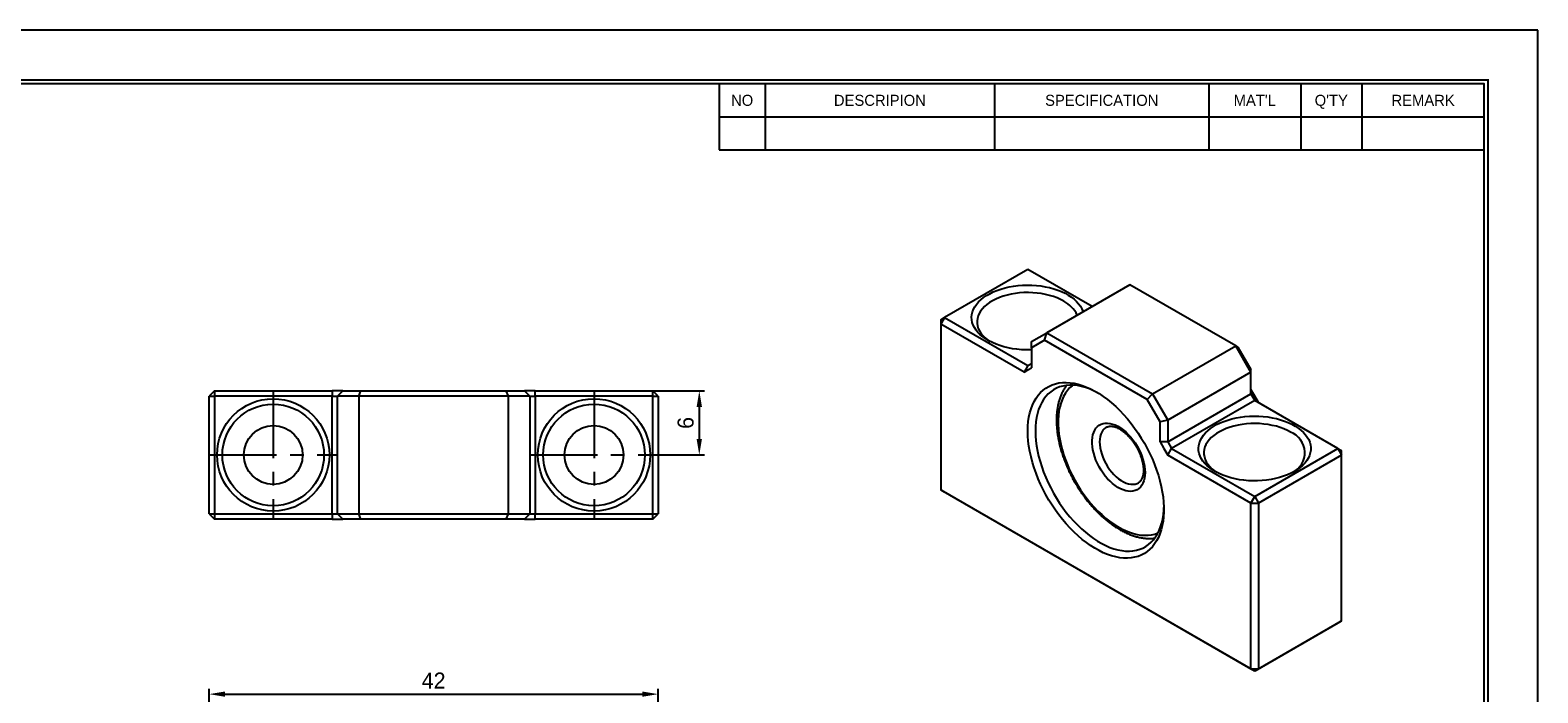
# Model space of a CAD drawing. Header units: millimetres. Extents: x 0 to 212, y 0 to 150.
# Tile 3 of 3: x 71 to 212, y 88 to 150. Entities that reach past the tile are written whole.
import ezdxf
from ezdxf.enums import TextEntityAlignment as Align

# ---------------------------------------------------------------- set-up
doc = ezdxf.new("R2010")
doc.units = ezdxf.units.MM
doc.linetypes.add('CENTER', pattern=[50.8, 31.75, -6.35, 6.35, -6.35])
doc.layers.get('DEFPOINTS').update_dxf_attribs({"linetype": 'CONTINUOUS'})
for name, color, linetype in [('center', 1, 'CENTER'), ('L1', 7, 'CONTINUOUS'), ('OUTLINE', 7, 'CONTINUOUS')]:
    doc.layers.add(name, color=color, linetype=linetype)
doc.dimstyles.get("Standard").update_dxf_attribs({"dimtxt": 1.5, "dimasz": 1.5, "dimexe": 0.5, "dimexo": 0, "dimgap": 0.5, "dimtad": 1, "dimdec": 3, "dimzin": 11, "dimdsep": 46, "dimtxsty": 'Standard', "dimcen": 0, "dimclrd": 5, "dimclre": 5, "dimclrt": 3, "dimadec": 0, "dimazin": 0, "dimtfac": 0.6, "dimtdec": 3, "dimtmove": 0, "dimatfit": 3, "dimfxl": 0, "dimtolj": 1, "dimtzin": 11, "dimarcsym": 0})

# ---------------------------------------------------------------- blocks, each defined once
blk = doc.blocks.new('표제란')
at = {"layer": 'L1', "color": 0}
for p, q in [((297, 210), (0, 210)), ((297, 0), (297, 210))]:
    blk.add_line(p, q, dxfattribs=at)
at = {"layer": 'L1'}
for p, q in [((190, 203), (190, 194.34)), ((196, 203), (196, 194.34)), ((226, 203), (226, 194.34)), ((254, 203), (254, 194.34)), ((266, 203), (266, 194.34)), ((274, 203), (274, 194.34)), ((190, 198.67), (290, 198.67)), ((190, 194.34), (290, 194.34))]:
    blk.add_line(p, q, dxfattribs=at)
at = {"layer": 'L1', "const_width": 0.25}
blk.add_lwpolyline([(290.5, 6.5), (290.5, 203.5), (10, 203.5), (10, 6.5)], close=True, dxfattribs=at)
at = {"layer": 'L1'}
blk.add_lwpolyline([(290, 7), (290, 203), (10.5, 203), (10.5, 7)], close=True, dxfattribs=at)
for s, p in [('NO', (193, 200.83)), ('DESCRIPION', (211, 200.83)), ('SPECIFICATION', (240, 200.83)), ("MAT'L", (260, 200.83)), ("Q'TY", (270, 200.83)), ('REMARK', (282, 200.83))]:
    blk.add_text(s, height=1.444, dxfattribs=at).set_placement(p, align=Align.MIDDLE_CENTER)
for tag, p in [('필렛', (179.25, 10.9)), ('모따기', (179.25, 8.3))]:
    blk.add_attdef(tag, text='', height=1.15, dxfattribs=at).set_placement(p, align=Align.MIDDLE_LEFT)
at = {"layer": 'OUTLINE', "ltscale": 0.5}
for tag, p, height in [('TITLE', (237.17, 24.41), 2.5), ('도번', (251.18, 15.64), 2.5), ('SCALE', (253.78, 9.55), 1.2), ('DATE', (277.02, 9.51), 1.2)]:
    blk.add_attdef(tag, p, '', height=height, dxfattribs=at)
blk = doc.blocks.new('*D4')
at = {"layer": 'DEFPOINTS', "color": 0, "ltscale": 0.2}
for p in [(130.22, 88.15), (88.22, 70.9), (130.22, 70.9)]:
    blk.add_point(p, dxfattribs=at)
at = {"layer": 'OUTLINE', "color": 5, "lineweight": -2, "ltscale": 0.2}
for p, q in [((88.22, 70.9), (88.22, 88.65)), ((89.72, 88.15), (128.72, 88.15)), ((130.22, 70.9), (130.22, 88.65))]:
    blk.add_line(p, q, dxfattribs=at)
at = {"layer": 'OUTLINE', "color": 5, "ltscale": 0.2}
for points in [[(89.72, 88.4), (89.72, 87.9), (88.22, 88.15)], [(128.72, 88.4), (128.72, 87.9), (130.22, 88.15)]]:
    blk.add_solid(points, dxfattribs=at)
at = {"layer": 'OUTLINE', "color": 3, "ltscale": 0.2, "insert": (109.22, 89.42), "char_height": 1.5, "attachment_point": 5}
blk.add_mtext('\\A1;42', dxfattribs=at)
blk = doc.blocks.new('*D11')
at = {"layer": 'DEFPOINTS', "color": 0, "ltscale": 0.2}
for p in [(129.29, 116.51), (130.26, 110.51), (134.06, 110.51)]:
    blk.add_point(p, dxfattribs=at)
at = {"layer": 'OUTLINE', "color": 5, "lineweight": -2, "ltscale": 0.2}
for p, q in [((129.29, 116.51), (134.56, 116.51)), ((134.06, 115.01), (134.06, 112.01)), ((130.26, 110.51), (134.56, 110.51))]:
    blk.add_line(p, q, dxfattribs=at)
at = {"layer": 'OUTLINE', "color": 5, "ltscale": 0.2}
for points in [[(133.81, 115.01), (134.31, 115.01), (134.06, 116.51)], [(133.81, 112.01), (134.31, 112.01), (134.06, 110.51)]]:
    blk.add_solid(points, dxfattribs=at)
at = {"layer": 'OUTLINE', "color": 3, "ltscale": 0.2, "insert": (132.79, 113.51), "char_height": 1.5, "attachment_point": 5, "rotation": 90}
blk.add_mtext('\\A1;6', dxfattribs=at)

msp = doc.modelspace()

# ---------------------------------------------------------------- linework, layer by layer
at = {"layer": 'center', "ltscale": 0.2}
for p, q in [((94.2177, 116.5522), (94.2177, 104.4772)), ((124.2177, 116.5522), (124.2177, 104.4772)), ((88.1802, 110.5147), (100.2552, 110.5147)), ((118.1802, 110.5147), (130.2552, 110.5147))]:
    msp.add_line(p, q, dxfattribs=at)
at = {"layer": 'OUTLINE'}
for p, q in [((164.7791, 127.8549), (157.001, 123.3647)), ((170.789, 124.3855), (164.7791, 127.8549)), ((174.3251, 126.4269), (166.5469, 121.9366)), ((184.2246, 120.712), (174.3251, 126.4269)), ((157.001, 123.3647), (156.6474, 122.7523)), ((156.6474, 123.1605), (157.001, 123.3647)), ((156.6474, 123.1605), (156.6474, 122.7523)), ((156.6474, 122.7523), (156.6474, 107.238)), ((164.4256, 118.2621), (156.6474, 122.7523)), ((157.001, 123.3647), (164.7791, 118.8744)), ((165.1327, 121.12), (166.5469, 121.9366)), ((166.3398, 121.2397), (166.5469, 121.9366)), ((166.5469, 121.9366), (176.4464, 116.2218)), ((166.3398, 121.2397), (165.1327, 120.5426)), ((165.1327, 120.5426), (165.1327, 121.12)), ((165.1327, 120.5426), (165.1327, 118.6704)), ((175.9464, 115.6939), (166.3398, 121.2397)), ((176.4464, 116.2218), (184.2246, 120.712)), ((185.6388, 118.2625), (184.2246, 120.712)), ((184.2246, 120.712), (184.4317, 120.5924)), ((184.4317, 120.5924), (185.6388, 118.5016)), ((164.7791, 118.8744), (164.4256, 118.2621)), ((164.4256, 118.2621), (164.7791, 118.4662)), ((164.7791, 118.8744), (165.1327, 119.0786)), ((164.7791, 118.4662), (165.1327, 118.6704)), ((185.6388, 118.2625), (185.6388, 118.5016)), ((185.6388, 118.2625), (177.8606, 113.7723)), ((185.6388, 116.2212), (185.6388, 118.2625)), ((88.7177, 116.5147), (88.2177, 116.0147)), ((88.2177, 116.0147), (88.7177, 116.0147)), ((88.2177, 105.0147), (88.2177, 116.0147)), ((88.7177, 116.5147), (88.7177, 116.0147)), ((88.7177, 116.5147), (99.7177, 116.5147)), ((99.7177, 116.0147), (88.7177, 116.0147)), ((88.7177, 116.0147), (88.7177, 105.0147)), ((99.7177, 116.5147), (99.7177, 116.0147)), ((100.2177, 116.5147), (99.7177, 116.5147)), ((99.7177, 116.0147), (100.2177, 116.0147)), ((99.7177, 105.0147), (99.7177, 116.0147)), ((100.7177, 116.5147), (100.2177, 116.0147)), ((100.7177, 116.5147), (100.2177, 116.5147)), ((102.2177, 116.0147), (100.2177, 116.0147)), ((100.2177, 105.0147), (100.2177, 116.0147)), ((100.7177, 116.5147), (102.4248, 116.5147)), ((102.2177, 116.0147), (102.4248, 116.5147)), ((116.2177, 116.0147), (102.2177, 116.0147)), ((102.2177, 116.0147), (102.2177, 105.0147)), ((102.4248, 116.5147), (116.0106, 116.5147)), ((116.2177, 116.0147), (116.0106, 116.5147)), ((116.0106, 116.5147), (117.7177, 116.5147)), ((118.2177, 116.0147), (116.2177, 116.0147)), ((116.2177, 105.0147), (116.2177, 116.0147)), ((118.2177, 116.0147), (117.7177, 116.5147)), ((118.2177, 116.5147), (117.7177, 116.5147)), ((118.7177, 116.5147), (118.2177, 116.5147)), ((118.2177, 116.0147), (118.2177, 105.0147)), ((118.2177, 116.0147), (118.7177, 116.0147)), ((118.7177, 116.0147), (118.7177, 116.5147)), ((118.7177, 116.5147), (129.7177, 116.5147)), ((118.7177, 116.0147), (118.7177, 105.0147)), ((129.7177, 116.0147), (118.7177, 116.0147)), ((129.7177, 116.0147), (129.7177, 116.5147)), ((130.2177, 116.0147), (129.7177, 116.5147)), ((129.7177, 105.0147), (129.7177, 116.0147)), ((129.7177, 116.0147), (130.2177, 116.0147)), ((130.2177, 116.0147), (130.2177, 105.0147)), ((175.9464, 115.6939), (176.4464, 116.2218)), ((177.1535, 113.6032), (175.9464, 115.6939)), ((176.4464, 116.2218), (177.8606, 113.7723)), ((177.8606, 111.7309), (185.6388, 116.2212)), ((185.9923, 115.6088), (178.2142, 111.1186)), ((185.9923, 116.017), (185.6388, 116.6294)), ((185.6388, 116.2212), (185.9923, 115.6088)), ((186.3458, 115.4047), (185.9923, 116.017)), ((193.7705, 111.1186), (185.9923, 115.6088)), ((177.8606, 113.7723), (177.1535, 113.6032)), ((177.1535, 111.7309), (177.1535, 113.6032)), ((177.8606, 113.7723), (177.8606, 111.7309)), ((177.1535, 111.7309), (177.5071, 111.1186)), ((177.8606, 111.7309), (177.1535, 111.7309)), ((177.8606, 111.7309), (178.2142, 111.1186)), ((177.5071, 111.1186), (177.8606, 110.5062)), ((177.8606, 110.5062), (178.2142, 111.1186)), ((185.6388, 106.0159), (177.8606, 110.5062)), ((178.2142, 111.1186), (185.9923, 106.6283)), ((185.9923, 106.6283), (193.7705, 111.1186)), ((194.1241, 110.5062), (186.3459, 106.0159)), ((193.7705, 111.1186), (194.1241, 110.5062)), ((193.7705, 111.1186), (194.1241, 110.9144)), ((194.1241, 110.5062), (194.1241, 110.9144)), ((194.1241, 94.9919), (194.1241, 110.5062)), ((156.6474, 107.238), (185.6388, 90.5017)), ((157.001, 107.0339), (156.6474, 107.238)), ((185.9923, 90.2975), (157.001, 107.0339)), ((185.6388, 106.0159), (185.9923, 106.6283)), ((185.6388, 90.5017), (185.6388, 106.0159)), ((185.6388, 106.0159), (186.3459, 106.0159)), ((185.9923, 106.6283), (186.3459, 106.0159)), ((186.3459, 106.0159), (186.3459, 90.5017)), ((88.2177, 105.0147), (88.7177, 105.0147)), ((88.2177, 105.0147), (88.7177, 104.5147)), ((88.7177, 105.0147), (99.7177, 105.0147)), ((88.7177, 105.0147), (88.7177, 104.5147)), ((99.7177, 104.5147), (88.7177, 104.5147)), ((99.7177, 105.0147), (100.2177, 105.0147)), ((99.7177, 105.0147), (99.7177, 104.5147)), ((99.7177, 104.5147), (100.2177, 104.5147)), ((100.2177, 105.0147), (102.2177, 105.0147)), ((100.7177, 104.5147), (100.2177, 105.0147)), ((100.2177, 104.5147), (100.7177, 104.5147)), ((102.4248, 104.5147), (100.7177, 104.5147)), ((102.2177, 105.0147), (116.2177, 105.0147)), ((102.4248, 104.5147), (102.2177, 105.0147)), ((116.0106, 104.5147), (102.4248, 104.5147)), ((116.0106, 104.5147), (116.2177, 105.0147)), ((117.7177, 104.5147), (116.0106, 104.5147)), ((116.2177, 105.0147), (118.2177, 105.0147)), ((118.2177, 105.0147), (117.7177, 104.5147)), ((117.7177, 104.5147), (118.2177, 104.5147)), ((118.2177, 105.0147), (118.7177, 105.0147)), ((118.2177, 104.5147), (118.7177, 104.5147)), ((118.7177, 104.5147), (118.7177, 105.0147)), ((118.7177, 105.0147), (129.7177, 105.0147)), ((129.7177, 104.5147), (118.7177, 104.5147)), ((129.7177, 105.0147), (130.2177, 105.0147)), ((129.7177, 104.5147), (129.7177, 105.0147)), ((129.7177, 104.5147), (130.2177, 105.0147)), ((193.7705, 94.7877), (185.9923, 90.2975)), ((186.3459, 90.5017), (194.1241, 94.9919)), ((194.1241, 94.9919), (193.7705, 94.7877)), ((185.6388, 90.5017), (186.3459, 90.5017)), ((185.9923, 90.2975), (185.6388, 90.5017)), ((186.3459, 90.5017), (185.9923, 90.2975))]:
    msp.add_line(p, q, dxfattribs=at)
at = {"layer": 'OUTLINE', "flags": 128}
for points in [[(165.1327, 120.3408), (165.0468, 120.3379), (164.6185, 120.3353), (164.1913, 120.353), (163.768, 120.3907), (163.3515, 120.4481), (162.9444, 120.525), (162.5496, 120.6208), (162.1696, 120.7348), (161.807, 120.8664), (161.4641, 121.0145), (161.1433, 121.1783), (160.8467, 121.3567), (160.5763, 121.5484), (160.3338, 121.7522), (160.121, 121.9668), (159.9391, 122.1906), (159.7894, 122.4223), (159.6729, 122.6602), (159.5905, 122.9028), (159.5425, 123.1485), (159.5294, 123.3956), (159.5512, 123.6425), (159.6079, 123.8876), (159.6989, 124.1292), (159.8237, 124.3657), (159.9816, 124.5955), (160.1713, 124.8172), (160.3917, 125.0292), (160.6413, 125.2301), (160.9185, 125.4186), (161.2213, 125.5934), (161.5479, 125.7534), (161.8959, 125.8975), (162.2631, 126.0247), (162.647, 126.1343), (163.0452, 126.2254), (163.4549, 126.2974), (163.8733, 126.35), (164.2979, 126.3827), (164.7256, 126.3953), (165.1537, 126.3877), (165.5793, 126.36), (165.9995, 126.3124), (166.4117, 126.2452), (166.8129, 126.1588), (167.2007, 126.0538), (167.5723, 125.9309), (167.9253, 125.7909), (168.2574, 125.6348), (168.5664, 125.4636), (168.8502, 125.2784), (169.1068, 125.0805), (169.3347, 124.8711), (169.5322, 124.6518), (169.6981, 124.4238), (169.8313, 124.1888), (169.9309, 123.9484), (169.9468, 123.8994)], [(168.1379, 124.8954), (167.8367, 125.0549), (167.5129, 125.1989), (167.1689, 125.3262), (166.8071, 125.436), (166.4304, 125.5275), (166.0414, 125.5999), (165.6431, 125.6528), (165.2384, 125.6857), (164.8302, 125.6984), (164.4217, 125.6908), (164.0159, 125.6629), (163.6157, 125.615), (163.2241, 125.5474), (162.844, 125.4607), (162.4783, 125.3554), (162.1296, 125.2323), (161.8005, 125.0924), (161.4934, 124.9367), (161.2107, 124.7663), (160.9544, 124.5825), (160.7264, 124.3867), (160.5285, 124.1802), (160.3619, 123.9648), (160.2281, 123.7418), (160.128, 123.5131), (160.0624, 123.2802), (160.0316, 123.0449), (160.036, 122.809), (160.0755, 122.5741), (160.1499, 122.3421), (160.2585, 122.1147), (160.4006, 121.8934), (160.575, 121.6801), (160.7807, 121.4762), (161.0159, 121.2832), (161.2519, 121.1199)], [(164.7791, 112.7505), (164.7914, 113.2002), (164.8283, 113.634), (164.8896, 114.0502), (164.9752, 114.4472), (165.0845, 114.8233), (165.2173, 115.1773), (165.3731, 115.5076), (165.5511, 115.813), (165.7508, 116.0924), (165.9714, 116.3447), (166.2119, 116.5688), (166.4716, 116.7639), (166.7493, 116.9293), (167.044, 117.0644), (167.3546, 117.1685), (167.6798, 117.2413), (168.0184, 117.2825), (168.3691, 117.292), (168.7306, 117.2697), (169.1014, 117.2157), (169.4801, 117.1302), (169.8652, 117.0135), (170.2552, 116.8662), (170.6487, 116.6887), (171.0441, 116.4817), (171.4399, 116.2461), (171.8346, 115.9828), (172.2265, 115.6928), (172.6143, 115.3771), (172.9964, 115.0371), (173.3713, 114.674), (173.7376, 114.2893), (174.0938, 113.8844), (174.4387, 113.4609), (174.7708, 113.0204), (175.0888, 112.5647), (175.3916, 112.0955), (175.678, 111.6146), (175.9468, 111.1239), (176.197, 110.6252), (176.4277, 110.1206), (176.6379, 109.6119), (176.8268, 109.1012), (176.9938, 108.5904), (177.1382, 108.0814), (177.2593, 107.5763), (177.3568, 107.077), (177.4302, 106.5854), (177.4794, 106.1035), (177.504, 105.6331), (177.504, 105.176), (177.4794, 104.734), (177.4302, 104.3088), (177.3568, 103.902), (177.2593, 103.5153), (177.1382, 103.1501), (176.9938, 102.8078), (176.8268, 102.4897), (176.6379, 102.1972), (176.4277, 101.9312), (176.197, 101.6929), (175.9468, 101.4832), (175.678, 101.3028), (175.3916, 101.1525), (175.0888, 101.0329), (174.7708, 100.9444), (174.4387, 100.8874), (174.0938, 100.862), (173.7376, 100.8684), (173.3713, 100.9066), (172.9964, 100.9764), (172.6143, 101.0775), (172.2265, 101.2096), (171.8346, 101.3721), (171.4399, 101.5644), (171.0441, 101.7858), (170.6487, 102.0354), (170.2552, 102.3122), (169.8652, 102.6152), (169.4801, 102.9432), (169.1014, 103.2949), (168.7306, 103.669), (168.3691, 104.064), (168.0184, 104.4784), (167.6798, 104.9106), (167.3546, 105.3589), (167.044, 105.8216), (166.7493, 106.2969), (166.4716, 106.7829), (166.2119, 107.2778), (165.9714, 107.7797), (165.7508, 108.2866), (165.5511, 108.7965), (165.3731, 109.3076), (165.2173, 109.8177), (165.0845, 110.325), (164.9752, 110.8274), (164.8896, 111.3231), (164.8283, 111.8101), (164.7914, 112.2865), (164.7791, 112.7505)], [(171.3234, 116.3184), (171.304, 116.329), (170.9195, 116.5224), (170.5374, 116.6861), (170.1592, 116.8194), (169.7865, 116.9217), (169.4209, 116.9926), (169.0637, 117.0318), (168.7166, 117.0391), (168.3809, 117.0146), (168.058, 116.9583), (167.7492, 116.8704), (167.4558, 116.7514), (167.1791, 116.6017), (166.92, 116.4218), (166.6798, 116.2127), (166.4594, 115.975), (166.2597, 115.7098), (166.0815, 115.4183), (165.9255, 115.1015), (165.7924, 114.7607), (165.6828, 114.3975), (165.5971, 114.0132), (165.5356, 113.6095), (165.4986, 113.188), (165.4862, 112.7505)], [(168.9756, 117.0366), (168.9177, 116.991), (168.6879, 116.7828), (168.4782, 116.5462), (168.2894, 116.2823), (168.1223, 115.9923), (167.9777, 115.6773), (167.8563, 115.3389), (167.7585, 114.9784), (167.6847, 114.5975), (167.6354, 114.1978), (167.6107, 113.7811), (167.6107, 113.3491), (167.6354, 112.9038), (167.6847, 112.4471), (167.7585, 111.9811), (167.8563, 111.5077), (167.9777, 111.029), (168.1223, 110.5472), (168.2894, 110.0642), (168.4782, 109.5823), (168.6879, 109.1036), (168.9177, 108.6301), (169.1664, 108.1639), (169.4331, 107.707), (169.7166, 107.2615), (170.0155, 106.8293), (170.3287, 106.4122), (170.6547, 106.0122), (170.9921, 105.6309), (171.3394, 105.27), (171.6952, 104.9312), (172.0578, 104.6158), (172.4257, 104.3253), (172.7973, 104.0609), (173.1709, 103.8238), (173.5449, 103.615), (173.9177, 103.4355), (174.2876, 103.286), (174.6531, 103.1671), (175.0125, 103.0795), (175.3642, 103.0234), (175.7068, 102.9992), (176.0387, 103.0069), (176.3584, 103.0465), (176.6646, 103.1178), (176.9524, 103.219)], [(175.7393, 108.8725), (175.727, 108.5951), (175.6902, 108.3346), (175.6293, 108.0936), (175.545, 107.8746), (175.4379, 107.6797), (175.3093, 107.5109), (175.1603, 107.3698), (174.9925, 107.2578), (174.8075, 107.176), (174.6072, 107.1254), (174.3935, 107.1063), (174.1686, 107.1189), (173.9347, 107.1632), (173.6942, 107.2387), (173.4494, 107.3446), (173.2027, 107.4798), (172.9567, 107.6432), (172.7137, 107.8329), (172.4762, 108.0472), (172.2465, 108.2839), (172.027, 108.5406), (171.8197, 108.8148), (171.6268, 109.1038), (171.4502, 109.4047), (171.2916, 109.7145), (171.1526, 110.0301), (171.0346, 110.3485), (170.9388, 110.6663), (170.8661, 110.9806), (170.8172, 111.288), (170.7926, 111.5857), (170.7926, 111.8706), (170.8172, 112.1399), (170.8661, 112.391), (170.9388, 112.6212), (171.0346, 112.8284), (171.1526, 113.0105), (171.2916, 113.1657), (171.4502, 113.2924), (171.6268, 113.3894), (171.8197, 113.4557), (172.027, 113.4906), (172.2465, 113.4938), (172.4762, 113.4653), (172.7137, 113.4054), (172.9567, 113.3146), (173.2027, 113.1939), (173.4494, 113.0444), (173.6942, 112.8676), (173.9347, 112.6654), (174.1686, 112.4396), (174.3935, 112.1926), (174.6072, 111.9268), (174.8075, 111.6448), (174.9925, 111.3495), (175.1603, 111.0438), (175.3093, 110.7307), (175.4379, 110.4133), (175.545, 110.0948), (175.6293, 109.7784), (175.6902, 109.4671), (175.727, 109.1642), (175.7393, 108.8725)], [(172.1156, 113.102), (172.0779, 113.079), (171.9292, 112.9627), (171.8003, 112.8176), (171.6927, 112.6453), (171.6077, 112.448), (171.5462, 112.2279), (171.5091, 111.9876), (171.4967, 111.7299), (171.5091, 111.4579), (171.5462, 111.1747), (171.6077, 110.8837), (171.6927, 110.5882), (171.8003, 110.2917), (171.9292, 109.9978), (172.0779, 109.7098), (172.2447, 109.4311), (172.4275, 109.165), (172.6243, 108.9147), (172.8328, 108.683), (173.0505, 108.4726), (173.2748, 108.2861), (173.5031, 108.1256), (173.7328, 107.993), (173.9612, 107.8899), (174.1855, 107.8174), (174.4032, 107.7764), (174.6116, 107.7674), (174.8084, 107.7906), (174.9913, 107.8455), (175.1207, 107.9088)], [(189.7047, 108.9755), (189.3897, 108.8079), (189.0522, 108.6558), (188.6942, 108.52), (188.3184, 108.4015), (187.927, 108.3011), (187.5227, 108.2194), (187.1083, 108.1571), (186.6864, 108.1144), (186.26, 108.0917), (185.8317, 108.0892), (185.4045, 108.1069), (184.9812, 108.1445), (184.5647, 108.202), (184.1577, 108.2789), (183.7628, 108.3747), (183.3828, 108.4887), (183.0202, 108.6203), (182.6773, 108.7684), (182.3565, 108.9322), (182.0599, 109.1106), (181.7895, 109.3023), (181.547, 109.5061), (181.3342, 109.7206), (181.1523, 109.9445), (181.0026, 110.1761), (180.8862, 110.4141), (180.8037, 110.6567), (180.7557, 110.9024), (180.7426, 111.1495), (180.7644, 111.3964), (180.8211, 111.6415), (180.9121, 111.8831), (181.037, 112.1196), (181.1948, 112.3494), (181.3845, 112.5711), (181.6049, 112.783), (181.8546, 112.9839), (182.1317, 113.1724), (182.4345, 113.3473), (182.7611, 113.5073), (183.1091, 113.6514), (183.4763, 113.7786), (183.8602, 113.8881), (184.2584, 113.9793), (184.6681, 114.0513), (185.0865, 114.1039), (185.5111, 114.1366), (185.9388, 114.1492), (186.3669, 114.1416), (186.7925, 114.1139), (187.2127, 114.0663), (187.6249, 113.9991), (188.0261, 113.9127), (188.4139, 113.8077), (188.7855, 113.6848), (189.1385, 113.5448), (189.4706, 113.3887), (189.7796, 113.2175), (190.0634, 113.0323), (190.32, 112.8344), (190.5479, 112.625), (190.7454, 112.4056), (190.9113, 112.1777), (191.0445, 111.9427), (191.1441, 111.7023), (191.2093, 111.4579), (191.2399, 111.2113), (191.2355, 110.9641), (191.1963, 110.7179), (191.1224, 110.4743), (191.0143, 110.2351), (190.8729, 110.0017), (190.6989, 109.7758), (190.4937, 109.5588), (190.2585, 109.3522), (189.9949, 109.1573), (189.7047, 108.9755)], [(189.3511, 112.6493), (189.0499, 112.8088), (188.7261, 112.9527), (188.3821, 113.0801), (188.0203, 113.1899), (187.6436, 113.2814), (187.2546, 113.3538), (186.8563, 113.4067), (186.4516, 113.4396), (186.0434, 113.4523), (185.6349, 113.4446), (185.2291, 113.4168), (184.8289, 113.3689), (184.4373, 113.3013), (184.0572, 113.2145), (183.6915, 113.1092), (183.3428, 112.9862), (183.0137, 112.8463), (182.7066, 112.6905), (182.4239, 112.5201), (182.1676, 112.3364), (181.9396, 112.1405), (181.7417, 111.9341), (181.5751, 111.7186), (181.4413, 111.4957), (181.3412, 111.2669), (181.2756, 111.0341), (181.2448, 110.7988), (181.2492, 110.5629), (181.2887, 110.328), (181.3631, 110.096), (181.4717, 109.8685), (181.6138, 109.6473), (181.7883, 109.434), (181.9939, 109.2301), (182.2291, 109.0371), (182.4651, 108.8737)], [(165.4862, 112.7505), (165.4986, 112.2986), (165.5356, 111.8344), (165.5971, 111.3597), (165.6828, 110.8765), (165.7924, 110.3867), (165.9255, 109.8923), (166.0815, 109.3954), (166.2597, 108.8981), (166.4594, 108.4023), (166.6798, 107.9102), (166.92, 107.4236), (167.1791, 106.9447), (167.4558, 106.4755), (167.7492, 106.0177), (168.058, 105.5733), (168.3809, 105.1442), (168.7166, 104.7321), (169.0637, 104.3386), (169.4209, 103.9655), (169.7865, 103.6142), (170.1592, 103.2862), (170.5374, 102.9829), (170.9195, 102.7054), (171.304, 102.4549), (171.6893, 102.2325), (172.0738, 102.039), (172.4559, 101.8753), (172.8341, 101.742), (173.2068, 101.6398), (173.5724, 101.5689), (173.9296, 101.5297), (174.2767, 101.5223), (174.6124, 101.5468), (174.9353, 101.6031), (175.2441, 101.691), (175.5375, 101.81), (175.8142, 101.9598), (176.0733, 102.1396), (176.3135, 102.3488), (176.5339, 102.5864), (176.7336, 102.8516), (176.9118, 103.1432), (177.0678, 103.46), (177.2009, 103.8007), (177.3105, 104.1639), (177.3962, 104.5482), (177.4577, 104.9519), (177.4947, 105.3734), (177.5045, 105.6113)]]:
    msp.add_lwpolyline(points, dxfattribs=at)
at = {"layer": 'OUTLINE'}
for centre, radius in [((94.2177, 110.5147), 5.25), ((124.2177, 110.5147), 5.25), ((94.2177, 110.5147), 4.75), ((124.2177, 110.5147), 4.75), ((94.2177, 110.5147), 2.75), ((124.2177, 110.5147), 2.75)]:
    msp.add_circle(centre, radius, dxfattribs=at)
for centre, radius, start, end in [((166.8082, 122.3464), 2.8749, 25.52352, 62.450875), ((188.6259, 110.7254), 2.056, 295.764456, 69.346234)]:
    msp.add_arc(centre, radius, start, end, dxfattribs=at)
for points, knots in [([(168.3947, 117.0017), (168.3332, 116.9173), (168.2065, 116.7433), (168.0405, 116.4524), (167.8906, 116.1363), (167.7625, 115.7985), (167.6561, 115.4409), (167.5721, 115.0646), (167.5109, 114.6714), (167.4727, 114.2628), (167.4576, 113.8406), (167.4654, 113.4064), (167.4962, 112.9621), (167.5495, 112.5093), (167.6251, 112.0497), (167.7225, 111.5848), (167.8414, 111.1164), (167.9811, 110.6461), (168.1412, 110.1755), (168.3209, 109.7062), (168.5196, 109.24), (168.7366, 108.7784), (168.971, 108.323), (169.2221, 107.8755), (169.4888, 107.4374), (169.7704, 107.0103), (170.0658, 106.5956), (170.374, 106.195), (170.6939, 105.8097), (171.0245, 105.4412), (171.3647, 105.0909), (171.7133, 104.7599), (172.0692, 104.4496), (172.4313, 104.1611), (172.7984, 103.8956), (173.1692, 103.6541), (173.5426, 103.4376), (173.9173, 103.2472), (174.292, 103.0838), (174.6653, 102.9482), (175.0357, 102.8412), (175.4017, 102.7635), (175.7616, 102.7152), (176.1133, 102.6983), (176.4041, 102.7047), (176.5735, 102.7284), (176.6321, 102.7366)], [0, 0, 0, 0, 0.02106932, 0.04339467, 0.06590299, 0.08858458, 0.11141678, 0.1343695, 0.15741067, 0.18051045, 0.20364373, 0.226791, 0.24993482, 0.27306698, 0.29618283, 0.31928022, 0.3423588, 0.36541941, 0.38846375, 0.41149403, 0.43451278, 0.45752276, 0.48052686, 0.50352802, 0.52652926, 0.54953293, 0.57254174, 0.59555874, 0.61858697, 0.64162941, 0.66468894, 0.68776824, 0.71086963, 0.73399484, 0.7571447, 0.78031865, 0.80351413, 0.8267257, 0.8499424, 0.87314569, 0.89631331, 0.91941674, 0.94242237, 0.96529461, 0.98800105, 1, 1, 1, 1]), ([(172.1181, 113.0997), (172.1338, 113.1097), (172.1855, 113.1428), (172.2844, 113.1751), (172.4165, 113.1996), (172.5639, 113.2027), (172.7272, 113.1837), (172.9068, 113.1394), (173.0949, 113.0706), (173.2902, 112.9771), (173.4905, 112.8591), (173.6936, 112.717), (173.8971, 112.552), (174.0984, 112.3652), (174.2951, 112.1584), (174.4847, 111.9335), (174.6651, 111.6929), (174.834, 111.4391), (174.9896, 111.1749), (175.13, 110.9031), (175.2538, 110.6269), (175.3596, 110.3493), (175.4464, 110.0736), (175.5137, 109.803), (175.5607, 109.5408), (175.5882, 109.2967), (175.5913, 109.1474), (175.5928, 109.0766)], [0, 0, 0, 0, 0.01993334, 0.06569543, 0.1079435, 0.14797773, 0.19052034, 0.23163651, 0.2720616, 0.31224471, 0.3524015, 0.39263593, 0.43301422, 0.47355576, 0.51425379, 0.5550873, 0.59602794, 0.63704385, 0.67810156, 0.71916701, 0.76019617, 0.8011528, 0.84200273, 0.88271292, 0.92325346, 0.96360123, 1, 1, 1, 1]), ([(175.5928, 109.0766), (175.5923, 109.0371), (175.5908, 108.9222), (175.5744, 108.7449), (175.5388, 108.5534), (175.4878, 108.3842), (175.4236, 108.2379), (175.3479, 108.114), (175.2601, 108.0127), (175.1848, 107.9453), (175.1327, 107.9186), (175.1181, 107.911)], [0, 0, 0, 0, 0.06405594, 0.18626447, 0.30819959, 0.43024459, 0.55316739, 0.67836987, 0.80814835, 0.94593584, 1, 1, 1, 1])]:
    msp.add_open_spline(points, degree=3, knots=knots, dxfattribs=at)

# ---------------------------------------------------------------- block references
at = {"layer": 'OUTLINE', "xscale": 0.7153919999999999, "yscale": 0.7153919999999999, "zscale": 0.7153919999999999}
msp.add_blockref('표제란', (0, 0), dxfattribs=at)

# ---------------------------------------------------------------- dimensions: what is measured, and where the dimension line sits
at = {"layer": 'OUTLINE', "ltscale": 0.2}
dim = msp.add_linear_dim(base=(134.0612, 110.5147), p1=(129.2924, 116.5147), p2=(130.2552, 110.5147), angle=90, dimstyle='Standard', dxfattribs=at)
dim.commit()
dim.dimension.update_dxf_attribs({"geometry": '*D11', "text_midpoint": (132.7923, 113.5147)})
dim = msp.add_linear_dim(base=(130.2177, 88.1463), p1=(88.2177, 70.8987), p2=(130.2177, 70.8987), dimstyle='Standard', dxfattribs=at)
dim.commit()
dim.dimension.update_dxf_attribs({"geometry": '*D4', "text_midpoint": (109.2177, 89.4163)})

doc.saveas('drawing.dxf')
